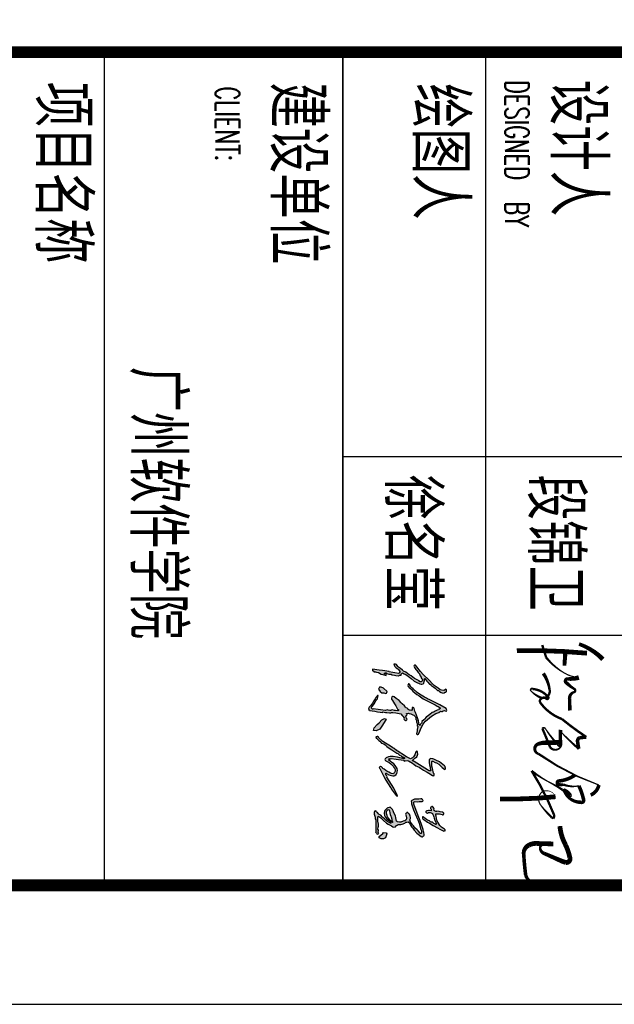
# Model space of a CAD drawing. Extents: x 1779708 to 7299578, y -1121471 to 88434.
# Tile 50 of 100: x 4199415 to 4206907, y -1084792 to -1072383. Entities that reach past the tile are written whole.
import ezdxf

# ---------------------------------------------------------------- set-up
doc = ezdxf.new("R2010")
doc.units = 0
doc.header["$LTSCALE"] = 1000
doc.header["$MEASUREMENT"] = 0
for name, color, linetype in [('PUB_TITLE', 4, 'CONTINUOUS'), ('修改', 6, 'CONTINUOUS'), ('电子签', 2, 'CONTINUOUS'), ('通-图框－文字', 4, 'CONTINUOUS')]:
    doc.layers.add(name, color=color, linetype=linetype)
doc.styles.add('dim_font', font='SIMPLEX.shx', dxfattribs={"width": 0.8})
doc.styles.add('仿宋', font='txt', dxfattribs={"width": 0.7})

# ---------------------------------------------------------------- blocks, each defined once
blk = doc.blocks.new('A$C5DA54128')
at = {"layer": '电子签'}
h = blk.add_hatch(color=256, dxfattribs=at)
h.dxf.hatch_style = 1
h.paths.add_polyline_path([(117, 344), (105, 346), (99, 349), (91, 357), (101, 377), (106, 386), (118, 404), (131, 422), (137, 432), (150, 450), (178, 482), (190, 501), (206, 540), (210, 554), (210, 562), (206, 576), (203, 579), (202, 581), (200, 584), (183, 587), (174, 588), (154, 588), (153, 594), (156, 596), (178, 615), (189, 624), (211, 643), (210, 650), (214, 655), (220, 657), (241, 686), (253, 700), (278, 725), (278, 735), (281, 741), (289, 748), (299, 766), (302, 776), (304, 797), (298, 801), (296, 806), (296, 813), (288, 819), (281, 821), (271, 819), (267, 817), (264, 811), (267, 807), (271, 801), (273, 798), (278, 793), (274, 767), (269, 754), (254, 733), (224, 692), (206, 672), (169, 637), (110, 576), (78, 548), (12, 495), (10, 490), (11, 485), (16, 482), (23, 479), (29, 480), (36, 484), (58, 500), (68, 508), (90, 524), (93, 527), (94, 530), (94, 534), (113, 539), (122, 544), (137, 555), (145, 556), (150, 559), (154, 566), (164, 567), (169, 567), (179, 565), (186, 553), (185, 542), (177, 532), (166, 513), (161, 504), (150, 485), (124, 449), (112, 430), (86, 393), (73, 370), (65, 359), (48, 338), (33, 318), (24, 309), (4, 294), (2, 284), (1, 279), (0, 269), (17, 273), (27, 279), (39, 292), (50, 310), (58, 318), (77, 329), (83, 331), (90, 330), (93, 325), (95, 323), (98, 318), (92, 278), (89, 258), (83, 217), (78, 218), (68, 148), (63, 114), (53, 44), (61, 42), (67, 42), (74, 47), (72, 51), (76, 56), (80, 56), (83, 76), (85, 85), (87, 105), (105, 136), (111, 153), (119, 187), (113, 188), (109, 187), (104, 184), (107, 178), (103, 171), (97, 170), (93, 179), (93, 186), (98, 195), (105, 214), (107, 224), (107, 244), (112, 243), (117, 273), (119, 288), (123, 317), (116, 326), (115, 333)])
h.paths.add_polyline_path([(477, 317), (483, 317), (487, 315), (491, 310), (487, 286), (486, 274), (482, 250), (485, 240), (486, 235), (489, 224), (483, 207), (482, 196), (487, 179), (480, 127), (476, 102), (469, 50), (472, 48), (473, 43), (470, 40), (463, 34), (453, 34), (447, 41), (429, 53), (419, 60), (401, 73), (385, 79), (377, 84), (364, 96), (352, 97), (346, 98), (335, 102), (331, 102), (329, 98), (331, 95), (343, 84), (350, 79), (366, 73), (395, 52), (410, 42), (439, 22), (449, 11), (454, 7), (466, 0), (471, 4), (476, 5), (482, 3), (480, 7), (484, 12), (488, 12), (496, 67), (500, 95), (508, 151), (505, 151), (503, 151), (507, 179), (509, 193), (513, 221), (511, 235), (510, 242), (509, 257), (513, 290), (516, 307), (521, 341), (539, 355), (548, 361), (566, 375), (575, 374), (582, 377), (588, 384), (590, 389), (591, 391), (592, 396), (587, 404), (578, 406), (570, 402), (558, 397), (551, 395), (539, 396), (538, 403), (530, 406), (525, 403), (523, 401), (519, 402), (517, 420), (518, 429), (523, 447), (532, 466), (538, 476), (550, 493), (557, 495), (560, 497), (564, 501), (574, 498), (581, 499), (590, 505), (607, 507), (616, 510), (632, 517), (641, 512), (649, 512), (657, 518), (687, 514), (702, 512), (732, 507), (739, 512), (741, 520), (737, 527), (703, 539), (686, 546), (654, 562), (631, 576), (620, 584), (599, 600), (564, 641), (547, 663), (518, 708), (512, 729), (508, 740), (495, 759), (498, 769), (497, 776), (491, 785), (489, 799), (490, 806), (494, 820), (484, 823), (477, 822), (468, 816), (429, 749), (410, 714), (375, 645), (364, 622), (358, 611), (347, 588), (317, 537), (299, 513), (259, 470), (246, 454), (239, 447), (223, 434), (218, 435), (215, 434), (210, 431), (208, 426), (209, 421), (213, 418), (226, 414), (237, 418), (245, 429), (259, 446), (268, 453), (286, 466), (318, 510), (333, 532), (365, 576), (391, 626), (403, 652), (429, 703), (441, 723), (447, 734), (459, 754), (465, 753), (468, 753), (474, 752), (472, 745), (474, 740), (479, 736), (484, 722), (487, 716), (495, 703), (501, 690), (504, 684), (510, 671), (530, 645), (539, 632), (559, 606), (578, 590), (587, 581), (603, 561), (613, 561), (620, 558), (627, 550), (631, 546), (635, 545), (641, 546), (641, 541), (640, 538), (639, 533), (597, 527), (576, 521), (537, 505), (509, 494), (494, 489), (465, 480), (458, 476), (455, 469), (457, 461), (469, 461), (476, 459), (486, 452), (485, 438), (483, 431), (476, 418), (472, 417), (470, 416), (466, 414), (458, 398), (452, 390), (438, 378), (418, 354), (407, 344), (382, 325), (368, 303), (360, 292), (344, 270), (339, 262), (340, 255), (345, 247), (359, 243), (370, 244), (382, 252), (418, 276), (437, 287), (475, 307), (476, 311)])
h.paths.add_polyline_path([(308, 180), (306, 192), (289, 197), (252, 160), (244, 133), (243, 117), (263, 107), (289, 123), (301, 141), (301, 163)], flags=17)
h.paths.add_polyline_path([(642, 149), (596, 175), (580, 187), (572, 169), (584, 142), (618, 114), (634, 93), (670, 61), (696, 55), (700, 81), (684, 120)], flags=17)
h = blk.add_hatch(color=256, dxfattribs=at)
h.dxf.hatch_style = 1
h.paths.add_polyline_path([(1025, 440), (1026, 442), (1027, 443), (1028, 444), (1044, 466), (1051, 477), (1067, 499), (1084, 532), (1093, 548), (1113, 579), (1135, 617), (1146, 635), (1170, 672), (1171, 677), (1171, 680), (1172, 686), (1162, 691), (1154, 691), (1144, 685), (1096, 672), (1072, 668), (1022, 665), (1020, 669), (1019, 671), (1019, 676), (1032, 701), (1038, 714), (1051, 739), (1075, 763), (1086, 776), (1108, 802), (1101, 809), (1093, 811), (1083, 808), (1076, 807), (1071, 804), (1067, 798), (1039, 765), (1027, 746), (1008, 708), (999, 687), (996, 676), (990, 655), (995, 649), (997, 646), (1001, 640), (1023, 637), (1035, 637), (1057, 642), (1083, 648), (1096, 650), (1122, 656), (1121, 640), (1118, 632), (1109, 620), (1075, 564), (1058, 536), (1023, 480), (1019, 476), (1018, 472), (1019, 466), (1010, 465), (1004, 469), (1000, 476), (989, 488), (984, 494), (974, 508), (957, 517), (945, 520), (925, 517), (919, 515), (916, 506), (920, 500), (943, 493), (954, 487), (975, 475), (983, 463), (987, 456), (995, 444), (982, 415), (974, 401), (957, 374), (940, 348), (931, 335), (913, 309), (910, 304), (909, 301), (906, 295), (888, 270), (879, 257), (861, 231), (830, 179), (812, 153), (772, 107), (765, 106), (761, 101), (760, 94), (763, 91), (764, 87), (761, 84), (769, 80), (777, 82), (782, 88), (801, 109), (811, 119), (830, 139), (839, 164), (847, 177), (866, 195), (889, 228), (900, 245), (923, 278), (934, 300), (940, 310), (956, 328), (963, 343), (967, 349), (978, 361), (979, 369), (980, 373), (981, 380), (987, 380), (991, 378), (995, 373), (984, 329), (979, 306), (971, 261), (970, 240), (971, 230), (974, 210), (980, 195), (984, 188), (995, 176), (1003, 174), (1010, 176), (1016, 183), (1035, 218), (1048, 235), (1075, 263), (1085, 268), (1089, 271), (1098, 278), (1113, 281), (1123, 280), (1138, 274), (1143, 270), (1146, 268), (1151, 265), (1148, 244), (1145, 233), (1134, 214), (1126, 193), (1119, 183), (1104, 166), (1096, 153), (1090, 148), (1078, 139), (1075, 131), (1076, 126), (1080, 119), (1086, 115), (1093, 116), (1098, 121), (1180, 161), (1220, 184), (1296, 234), (1301, 237), (1304, 238), (1309, 240), (1338, 261), (1352, 271), (1380, 292), (1384, 297), (1386, 301), (1385, 307), (1304, 266), (1264, 243), (1187, 194), (1180, 196), (1175, 194), (1171, 189), (1163, 184), (1158, 182), (1150, 182), (1147, 183), (1146, 187), (1148, 190), (1162, 215), (1168, 229), (1175, 256), (1172, 271), (1169, 279), (1160, 291), (1155, 292), (1152, 295), (1152, 300), (1130, 304), (1118, 305), (1096, 303), (1076, 290), (1066, 282), (1046, 268), (1030, 244), (1022, 232), (1005, 210), (1003, 215), (998, 218), (993, 217), (997, 224), (996, 231), (991, 238), (999, 291), (1002, 318), (1010, 371), (1016, 373), (1018, 381), (1015, 386), (1012, 408), (1015, 420)])
h = blk.add_hatch(color=256, dxfattribs=at)
h.dxf.hatch_style = 1
h.paths.add_polyline_path([(1649, 701), (1660, 709), (1667, 711), (1684, 711), (1685, 706), (1682, 704), (1676, 689), (1671, 683), (1660, 672), (1660, 659), (1657, 651), (1648, 643), (1639, 622), (1633, 612), (1618, 594), (1614, 587), (1607, 583), (1606, 577), (1605, 574), (1605, 568), (1617, 569), (1624, 572), (1632, 582), (1659, 621), (1672, 641), (1697, 681), (1721, 726), (1733, 749), (1756, 794), (1753, 797), (1753, 801), (1755, 804), (1747, 808), (1740, 806), (1734, 800), (1721, 778), (1713, 768), (1696, 750), (1660, 728), (1639, 720), (1597, 711), (1588, 709), (1583, 708), (1574, 707), (1573, 734), (1574, 748), (1581, 774), (1585, 778), (1585, 785), (1581, 789), (1573, 792), (1566, 791), (1560, 784), (1558, 783), (1554, 780), (1551, 755), (1549, 743), (1545, 718), (1550, 715), (1550, 707), (1546, 703), (1542, 698), (1540, 695), (1536, 689), (1522, 690), (1514, 687), (1502, 679), (1496, 675), (1496, 666), (1502, 662), (1504, 655), (1510, 652), (1516, 654), (1525, 659), (1531, 660), (1542, 658), (1537, 641), (1538, 630), (1543, 613), (1544, 607), (1548, 604), (1554, 603), (1562, 611), (1565, 620), (1560, 630), (1559, 648), (1561, 658), (1569, 674), (1572, 674), (1573, 674), (1575, 676), (1604, 686), (1619, 691)])
h.paths.add_polyline_path([(1573, 490), (1637, 520), (1670, 533), (1739, 552), (1752, 557), (1760, 558), (1775, 559), (1779, 555), (1779, 548), (1775, 544), (1753, 524), (1742, 513), (1722, 491), (1698, 473), (1687, 464), (1663, 446), (1653, 440), (1647, 438), (1636, 435), (1622, 443), (1611, 444), (1596, 438), (1588, 435), (1583, 434), (1575, 431), (1575, 424), (1571, 420), (1565, 417), (1560, 413), (1560, 404), (1565, 400), (1568, 392), (1576, 389), (1584, 392), (1601, 397), (1609, 399), (1626, 401), (1641, 392), (1648, 382), (1651, 365), (1659, 341), (1660, 328), (1657, 303), (1653, 303), (1649, 298), (1651, 294), (1614, 289), (1595, 284), (1561, 269), (1540, 261), (1529, 255), (1512, 241), (1506, 234), (1504, 228), (1506, 219), (1509, 204), (1513, 196), (1524, 186), (1538, 173), (1548, 168), (1566, 165), (1591, 170), (1604, 176), (1623, 192), (1640, 212), (1648, 222), (1666, 241), (1670, 236), (1670, 232), (1669, 226), (1654, 202), (1645, 191), (1626, 171), (1612, 153), (1604, 145), (1587, 131), (1579, 115), (1573, 107), (1559, 95), (1554, 89), (1551, 86), (1544, 82), (1544, 76), (1543, 73), (1542, 67), (1546, 69), (1552, 65), (1551, 61), (1575, 61), (1586, 63), (1608, 70), (1620, 70), (1626, 72), (1635, 79), (1653, 78), (1662, 78), (1681, 80), (1713, 79), (1729, 79), (1761, 78), (1763, 76), (1768, 77), (1769, 80), (1775, 84), (1777, 86), (1783, 90), (1786, 97), (1784, 104), (1778, 109), (1772, 107), (1769, 105), (1764, 101), (1753, 106), (1745, 106), (1734, 100), (1712, 103), (1701, 105), (1680, 108), (1650, 101), (1634, 99), (1600, 101), (1599, 107), (1601, 109), (1615, 131), (1624, 141), (1644, 158), (1670, 189), (1682, 207), (1699, 244), (1709, 258), (1712, 269), (1708, 286), (1696, 295), (1691, 301), (1684, 314), (1684, 342), (1681, 356), (1671, 382), (1662, 395), (1659, 403), (1656, 419), (1669, 431), (1677, 436), (1692, 442), (1714, 458), (1725, 466), (1746, 482), (1775, 508), (1788, 523), (1810, 554), (1814, 562), (1814, 570), (1808, 577), (1803, 583), (1797, 585), (1789, 585), (1768, 582), (1758, 580), (1737, 577), (1716, 570), (1705, 566), (1684, 559), (1637, 540), (1613, 530), (1566, 511), (1528, 498), (1509, 492), (1470, 479), (1461, 477), (1455, 477), (1445, 480), (1446, 515), (1445, 532), (1443, 566), (1440, 572), (1434, 574), (1428, 571), (1424, 568), (1421, 566), (1417, 563), (1417, 558), (1417, 555), (1417, 550), (1419, 530), (1419, 519), (1420, 499), (1419, 485), (1421, 477), (1428, 465), (1433, 455), (1441, 451), (1451, 452), (1459, 454), (1467, 454), (1509, 468), (1531, 475)])
h.paths.add_polyline_path([(1606, 241), (1628, 245), (1638, 248), (1655, 253), (1664, 255), (1664, 251), (1661, 249), (1636, 226), (1619, 213), (1605, 202), (1590, 197), (1568, 191), (1551, 192), (1535, 199), (1528, 209), (1530, 218), (1542, 222), (1561, 224), (1581, 229), (1598, 235)], flags=16)
h.paths.add_polyline_path([(1837, 160), (1826, 181), (1784, 193), (1773, 188), (1769, 160), (1781, 151), (1811, 114), (1825, 115), (1837, 135)])
for p, q in [((254, 733), (224, 692)), ((253, 700), (278, 725)), ((269, 754), (254, 733)), ((267, 817), (264, 811)), ((264, 811), (267, 807)), ((271, 819), (267, 817)), ((267, 807), (271, 801)), ((274, 767), (269, 754)), ((281, 821), (271, 819)), ((271, 801), (273, 798)), ((273, 798), (278, 793)), ((278, 793), (274, 767)), ((278, 735), (281, 741)), ((278, 725), (278, 735)), ((288, 819), (281, 821)), ((281, 741), (289, 748)), ((296, 813), (288, 819)), ((289, 748), (299, 766)), ((296, 806), (296, 813)), ((298, 801), (296, 806)), ((304, 797), (298, 801)), ((299, 766), (302, 776)), ((302, 776), (304, 797)), ((429, 749), (410, 714)), ((468, 816), (429, 749)), ((441, 723), (447, 734)), ((447, 734), (459, 754)), ((459, 754), (465, 753)), ((465, 753), (468, 753)), ((477, 822), (468, 816)), ((468, 753), (474, 752)), ((474, 752), (472, 745)), ((472, 745), (474, 740)), ((474, 740), (479, 736)), ((484, 823), (477, 822)), ((479, 736), (484, 722)), ((494, 820), (484, 823)), ((489, 799), (490, 806)), ((491, 785), (489, 799)), ((490, 806), (494, 820)), ((497, 776), (491, 785)), ((495, 759), (498, 769)), ((508, 740), (495, 759)), ((498, 769), (497, 776)), ((512, 729), (508, 740)), ((518, 708), (512, 729)), ((1027, 746), (1008, 708)), ((1039, 765), (1027, 746)), ((1038, 714), (1051, 739)), ((1067, 798), (1039, 765)), ((1051, 739), (1075, 763)), ((1071, 804), (1067, 798)), ((1076, 807), (1071, 804)), ((1075, 763), (1086, 776)), ((1083, 808), (1076, 807)), ((1093, 811), (1083, 808)), ((1086, 776), (1108, 802)), ((1101, 809), (1093, 811)), ((1108, 802), (1101, 809)), ((1549, 743), (1545, 718)), ((1551, 755), (1549, 743)), ((1554, 780), (1551, 755)), ((1557, 782), (1554, 780)), ((1558, 783), (1557, 782)), ((1560, 784), (1558, 783)), ((1566, 791), (1560, 784)), ((1573, 792), (1566, 791)), ((1581, 789), (1573, 792)), ((1573, 734), (1574, 748)), ((1574, 707), (1573, 734)), ((1574, 748), (1581, 774)), ((1585, 785), (1581, 789)), ((1581, 774), (1585, 778)), ((1585, 778), (1585, 785)), ((1660, 728), (1639, 720)), ((1696, 750), (1660, 728)), ((1713, 768), (1696, 750)), ((1697, 681), (1721, 726)), ((1721, 778), (1713, 768)), ((1734, 800), (1721, 778)), ((1721, 726), (1733, 749)), ((1733, 749), (1756, 794)), ((1740, 806), (1734, 800)), ((1747, 808), (1740, 806)), ((1755, 804), (1747, 808)), ((1753, 801), (1755, 804)), ((1753, 797), (1753, 801)), ((1756, 794), (1753, 797)), ((169, 637), (110, 576)), ((206, 672), (169, 637)), ((178, 615), (189, 624)), ((189, 624), (211, 643)), ((224, 692), (206, 672)), ((210, 650), (214, 655)), ((211, 643), (210, 650)), ((214, 655), (220, 657)), ((220, 657), (241, 686)), ((241, 686), (253, 700)), ((364, 622), (358, 611)), ((375, 645), (364, 622)), ((365, 576), (391, 626)), ((410, 714), (375, 645)), ((391, 626), (403, 652)), ((403, 652), (429, 703)), ((429, 703), (441, 723)), ((484, 722), (487, 716)), ((487, 716), (495, 703)), ((495, 703), (501, 690)), ((501, 690), (504, 684)), ((504, 684), (510, 671)), ((510, 671), (530, 645)), ((547, 663), (518, 708)), ((530, 645), (539, 632)), ((539, 632), (559, 606)), ((564, 641), (547, 663)), ((599, 600), (564, 641)), ((996, 676), (990, 655)), ((990, 655), (995, 649)), ((995, 649), (997, 646)), ((999, 687), (996, 676)), ((997, 646), (1001, 640)), ((1008, 708), (999, 687)), ((1001, 640), (1023, 637)), ((1019, 676), (1032, 701)), ((1019, 671), (1019, 676)), ((1020, 669), (1019, 671)), ((1022, 665), (1020, 669)), ((1072, 668), (1022, 665)), ((1023, 637), (1035, 637)), ((1032, 701), (1038, 714)), ((1035, 637), (1057, 642)), ((1057, 642), (1083, 648)), ((1096, 672), (1072, 668)), ((1083, 648), (1096, 650)), ((1144, 685), (1096, 672)), ((1096, 650), (1122, 656)), ((1118, 632), (1109, 620)), ((1121, 640), (1118, 632)), ((1122, 656), (1121, 640)), ((1135, 617), (1146, 635)), ((1154, 691), (1144, 685)), ((1146, 635), (1170, 672)), ((1162, 691), (1154, 691)), ((1172, 686), (1162, 691)), ((1170, 672), (1171, 677)), ((1171, 680), (1172, 686)), ((1171, 677), (1171, 680)), ((1502, 679), (1496, 675)), ((1496, 675), (1496, 666)), ((1496, 666), (1502, 662)), ((1514, 687), (1502, 679)), ((1502, 662), (1504, 655)), ((1504, 655), (1510, 652)), ((1510, 652), (1516, 654)), ((1522, 690), (1514, 687)), ((1516, 654), (1525, 659)), ((1536, 689), (1522, 690)), ((1525, 659), (1531, 660)), ((1531, 660), (1542, 658)), ((1540, 695), (1536, 689)), ((1542, 658), (1537, 641)), ((1537, 641), (1538, 630)), ((1538, 630), (1543, 613)), ((1542, 698), (1540, 695)), ((1546, 703), (1542, 698)), ((1545, 718), (1550, 715)), ((1550, 707), (1546, 703)), ((1550, 715), (1550, 707)), ((1559, 648), (1561, 658)), ((1560, 630), (1559, 648)), ((1565, 620), (1560, 630)), ((1561, 658), (1569, 674)), ((1569, 674), (1572, 674)), ((1572, 674), (1573, 674)), ((1573, 674), (1575, 676)), ((1583, 708), (1574, 707)), ((1575, 676), (1604, 686)), ((1588, 709), (1583, 708)), ((1597, 711), (1588, 709)), ((1639, 720), (1597, 711)), ((1604, 686), (1619, 691)), ((1619, 691), (1649, 701)), ((1632, 582), (1659, 621)), ((1639, 622), (1633, 612)), ((1648, 643), (1639, 622)), ((1657, 651), (1648, 643)), ((1649, 701), (1660, 709)), ((1660, 659), (1657, 651)), ((1659, 621), (1672, 641)), ((1660, 709), (1667, 711)), ((1671, 683), (1660, 672)), ((1660, 672), (1660, 659)), ((1667, 711), (1681, 711)), ((1676, 689), (1671, 683)), ((1672, 641), (1697, 681)), ((1682, 704), (1676, 689)), ((1681, 711), (1684, 710)), ((1685, 706), (1682, 704)), ((1684, 710), (1685, 706)), ((78, 548), (12, 495)), ((68, 508), (90, 524)), ((110, 576), (78, 548)), ((90, 524), (93, 527)), ((93, 527), (94, 530)), ((94, 534), (113, 539)), ((94, 530), (94, 534)), ((113, 539), (122, 544)), ((122, 544), (137, 555)), ((137, 555), (145, 556)), ((145, 556), (150, 559)), ((150, 559), (154, 566)), ((153, 594), (156, 596)), ((154, 589), (153, 594)), ((157, 588), (154, 589)), ((154, 566), (164, 567)), ((156, 596), (178, 615)), ((174, 588), (157, 588)), ((164, 567), (169, 567)), ((177, 532), (166, 513)), ((169, 567), (179, 565)), ((183, 587), (174, 588)), ((185, 542), (177, 532)), ((179, 565), (186, 553)), ((200, 584), (183, 587)), ((186, 553), (185, 542)), ((190, 501), (206, 540)), ((202, 581), (200, 584)), ((203, 579), (202, 581)), ((206, 576), (203, 579)), ((210, 562), (206, 576)), ((206, 540), (210, 554)), ((210, 554), (210, 562)), ((317, 537), (299, 513)), ((347, 588), (317, 537)), ((318, 510), (333, 532)), ((333, 532), (365, 576)), ((358, 611), (347, 588)), ((576, 521), (537, 505)), ((559, 606), (578, 590)), ((597, 527), (576, 521)), ((578, 590), (587, 581)), ((587, 581), (603, 561)), ((639, 533), (597, 527)), ((620, 584), (599, 600)), ((603, 561), (613, 561)), ((613, 561), (620, 558)), ((631, 576), (620, 584)), ((620, 558), (627, 550)), ((627, 550), (631, 546)), ((654, 562), (631, 576)), ((631, 546), (635, 545)), ((635, 545), (641, 546)), ((640, 538), (639, 533)), ((641, 541), (640, 538)), ((641, 546), (641, 541)), ((649, 512), (657, 518)), ((686, 546), (654, 562)), ((657, 518), (687, 514)), ((703, 539), (686, 546)), ((737, 527), (703, 539)), ((741, 520), (737, 527)), ((739, 512), (741, 520)), ((925, 517), (919, 515)), ((945, 520), (925, 517)), ((957, 517), (945, 520)), ((974, 508), (957, 517)), ((1058, 536), (1023, 480)), ((1075, 564), (1058, 536)), ((1067, 499), (1084, 532)), ((1109, 620), (1075, 564)), ((1084, 532), (1093, 548)), ((1093, 548), (1113, 579)), ((1113, 579), (1135, 617)), ((1421, 566), (1417, 563)), ((1417, 563), (1417, 558)), ((1417, 558), (1417, 555)), ((1417, 555), (1417, 550)), ((1417, 550), (1419, 530)), ((1419, 530), (1419, 519)), ((1419, 519), (1420, 499)), ((1424, 568), (1421, 566)), ((1428, 571), (1424, 568)), ((1434, 574), (1428, 571)), ((1440, 572), (1434, 574)), ((1443, 566), (1440, 572)), ((1445, 532), (1443, 566)), ((1446, 515), (1445, 532)), ((1543, 613), (1544, 607)), ((1544, 607), (1548, 604)), ((1548, 604), (1554, 603)), ((1554, 603), (1562, 611)), ((1562, 611), (1565, 620)), ((1613, 530), (1566, 511)), ((1573, 490), (1637, 520)), ((1606, 577), (1605, 574)), ((1605, 574), (1605, 568)), ((1605, 568), (1617, 569)), ((1607, 583), (1606, 577)), ((1612, 586), (1607, 583)), ((1615, 589), (1612, 586)), ((1637, 540), (1613, 530)), ((1618, 594), (1615, 589)), ((1617, 569), (1624, 572)), ((1633, 612), (1618, 594)), ((1624, 572), (1632, 582)), ((1684, 559), (1637, 540)), ((1637, 520), (1670, 533)), ((1670, 533), (1739, 552)), ((1705, 566), (1684, 559)), ((1716, 570), (1705, 566)), ((1737, 577), (1716, 570)), ((1758, 580), (1737, 577)), ((1739, 552), (1752, 557)), ((1753, 524), (1742, 513)), ((1752, 557), (1760, 558)), ((1775, 544), (1753, 524)), ((1768, 582), (1758, 580)), ((1760, 558), (1775, 559)), ((1789, 585), (1768, 582)), ((1775, 559), (1779, 555)), ((1779, 548), (1775, 544)), ((1775, 508), (1788, 523)), ((1779, 555), (1779, 548)), ((1788, 523), (1810, 554)), ((1797, 585), (1789, 585)), ((1803, 583), (1797, 585)), ((1808, 577), (1803, 583)), ((1814, 570), (1808, 577)), ((1810, 554), (1814, 562)), ((1814, 562), (1814, 570)), ((12, 495), (10, 490)), ((10, 490), (11, 485)), ((11, 485), (16, 482)), ((16, 482), (23, 479)), ((23, 479), (29, 480)), ((29, 480), (36, 484)), ((36, 484), (58, 500)), ((58, 500), (68, 508)), ((112, 430), (86, 393)), ((124, 449), (112, 430)), ((118, 404), (131, 422)), ((150, 485), (124, 449)), ((131, 422), (137, 432)), ((137, 432), (150, 450)), ((161, 504), (150, 485)), ((150, 450), (178, 482)), ((166, 513), (161, 504)), ((178, 482), (190, 501)), ((210, 431), (208, 426)), ((208, 426), (209, 421)), ((209, 421), (213, 418)), ((215, 434), (210, 431)), ((213, 418), (226, 414)), ((218, 435), (215, 434)), ((223, 434), (218, 435)), ((239, 447), (223, 434)), ((226, 414), (237, 418)), ((237, 418), (245, 429)), ((246, 454), (239, 447)), ((245, 429), (259, 446)), ((259, 470), (246, 454)), ((299, 513), (259, 470)), ((259, 446), (268, 453)), ((268, 453), (286, 466)), ((286, 466), (318, 510)), ((458, 476), (455, 469)), ((455, 469), (457, 461)), ((457, 461), (469, 461)), ((465, 480), (458, 476)), ((466, 414), (458, 398)), ((494, 489), (465, 480)), ((470, 416), (466, 414)), ((469, 461), (476, 459)), ((472, 417), (470, 416)), ((476, 418), (472, 417)), ((476, 459), (486, 452)), ((483, 431), (476, 418)), ((485, 438), (483, 431)), ((486, 452), (485, 438)), ((509, 494), (494, 489)), ((537, 505), (509, 494)), ((517, 420), (518, 429)), ((519, 402), (517, 420)), ((518, 429), (523, 447)), ((523, 447), (532, 466)), ((532, 466), (538, 476)), ((538, 476), (550, 493)), ((550, 493), (557, 495)), ((557, 495), (560, 497)), ((560, 497), (564, 501)), ((564, 501), (574, 498)), ((574, 498), (581, 499)), ((581, 499), (590, 505)), ((590, 505), (607, 507)), ((607, 507), (616, 510)), ((616, 510), (632, 517)), ((632, 517), (641, 512)), ((641, 512), (649, 512)), ((687, 514), (702, 512)), ((702, 512), (732, 507)), ((732, 507), (739, 512)), ((919, 515), (916, 506)), ((916, 506), (920, 500)), ((920, 500), (943, 493)), ((943, 493), (954, 487)), ((954, 487), (975, 475)), ((984, 494), (974, 508)), ((982, 415), (974, 401)), ((975, 475), (983, 463)), ((995, 444), (982, 415)), ((983, 463), (987, 456)), ((989, 488), (984, 494)), ((987, 456), (995, 444)), ((1000, 476), (989, 488)), ((1004, 469), (1000, 476)), ((1010, 465), (1004, 469)), ((1019, 466), (1010, 465)), ((1012, 408), (1015, 420)), ((1015, 420), (1025, 440)), ((1019, 476), (1018, 472)), ((1018, 472), (1019, 466)), ((1023, 480), (1019, 476)), ((1025, 440), (1026, 442)), ((1026, 442), (1027, 443)), ((1027, 443), (1028, 444)), ((1028, 444), (1044, 466)), ((1044, 466), (1051, 477)), ((1051, 477), (1067, 499)), ((1420, 499), (1419, 485)), ((1419, 485), (1421, 477)), ((1421, 477), (1428, 465)), ((1428, 465), (1433, 455)), ((1433, 455), (1441, 451)), ((1441, 451), (1451, 452)), ((1445, 480), (1446, 515)), ((1455, 477), (1445, 480)), ((1451, 452), (1457, 454)), ((1461, 477), (1455, 477)), ((1457, 454), (1461, 454)), ((1470, 479), (1461, 477)), ((1461, 454), (1467, 454)), ((1467, 454), (1509, 468)), ((1509, 492), (1470, 479)), ((1528, 498), (1509, 492)), ((1509, 468), (1531, 475)), ((1566, 511), (1528, 498)), ((1531, 475), (1573, 490)), ((1565, 417), (1560, 413)), ((1571, 420), (1565, 417)), ((1575, 424), (1571, 420)), ((1583, 434), (1575, 431)), ((1575, 431), (1575, 424)), ((1588, 435), (1583, 434)), ((1596, 438), (1588, 435)), ((1611, 444), (1596, 438)), ((1622, 443), (1611, 444)), ((1636, 435), (1622, 443)), ((1647, 438), (1636, 435)), ((1653, 440), (1647, 438)), ((1663, 446), (1653, 440)), ((1656, 419), (1669, 431)), ((1659, 403), (1656, 419)), ((1687, 464), (1663, 446)), ((1669, 431), (1677, 436)), ((1677, 436), (1692, 442)), ((1698, 473), (1687, 464)), ((1692, 442), (1714, 458)), ((1722, 491), (1698, 473)), ((1714, 458), (1725, 466)), ((1742, 513), (1722, 491)), ((1725, 466), (1746, 482)), ((1746, 482), (1775, 508)), ((33, 318), (24, 309)), ((48, 338), (33, 318)), ((65, 359), (48, 338)), ((50, 310), (58, 318)), ((58, 318), (77, 329)), ((73, 370), (65, 359)), ((86, 393), (73, 370)), ((77, 329), (82, 330)), ((82, 330), (84, 330)), ((84, 330), (90, 330)), ((90, 330), (93, 325)), ((91, 357), (101, 377)), ((99, 349), (91, 357)), ((98, 318), (92, 278)), ((93, 325), (95, 323)), ((95, 323), (98, 318)), ((105, 346), (99, 349)), ((101, 377), (106, 386)), ((117, 344), (105, 346)), ((106, 386), (118, 404)), ((115, 333), (117, 344)), ((116, 326), (115, 333)), ((123, 317), (116, 326)), ((119, 288), (123, 317)), ((382, 325), (368, 303)), ((407, 344), (382, 325)), ((418, 354), (407, 344)), ((438, 378), (418, 354)), ((452, 390), (438, 378)), ((458, 398), (452, 390)), ((475, 307), (476, 311)), ((476, 313), (477, 317)), ((476, 311), (476, 313)), ((477, 317), (483, 317)), ((483, 317), (487, 315)), ((487, 315), (491, 310)), ((516, 307), (521, 341)), ((521, 401), (519, 402)), ((523, 402), (521, 401)), ((521, 341), (539, 355)), ((525, 403), (523, 402)), ((530, 406), (525, 403)), ((538, 403), (530, 406)), ((539, 396), (538, 403)), ((551, 395), (539, 396)), ((539, 355), (548, 361)), ((548, 361), (566, 375)), ((558, 397), (551, 395)), ((570, 402), (558, 397)), ((566, 375), (575, 374)), ((578, 406), (570, 402)), ((575, 374), (582, 377)), ((587, 404), (578, 406)), ((582, 377), (588, 384)), ((592, 396), (587, 404)), ((588, 384), (590, 389)), ((590, 389), (591, 391)), ((591, 391), (592, 396)), ((931, 335), (913, 309)), ((940, 348), (931, 335)), ((957, 374), (940, 348)), ((940, 310), (956, 328)), ((956, 328), (963, 343)), ((974, 401), (957, 374)), ((963, 343), (967, 349)), ((967, 349), (978, 361)), ((978, 361), (979, 369)), ((979, 369), (980, 373)), ((984, 329), (979, 306)), ((980, 373), (981, 380)), ((981, 380), (987, 380)), ((995, 373), (984, 329)), ((987, 380), (991, 378)), ((991, 378), (995, 373)), ((999, 291), (1002, 318)), ((1002, 318), (1010, 371)), ((1010, 371), (1016, 373)), ((1015, 386), (1012, 408)), ((1018, 381), (1015, 386)), ((1016, 373), (1018, 381)), ((1560, 413), (1560, 404)), ((1560, 404), (1565, 400)), ((1565, 400), (1568, 392)), ((1568, 392), (1576, 389)), ((1576, 389), (1584, 392)), ((1584, 392), (1601, 397)), ((1601, 397), (1609, 399)), ((1609, 399), (1626, 401)), ((1626, 401), (1641, 392)), ((1641, 392), (1648, 382)), ((1648, 382), (1651, 365)), ((1651, 365), (1659, 341)), ((1660, 328), (1657, 303)), ((1662, 395), (1659, 403)), ((1659, 341), (1660, 328)), ((1671, 382), (1662, 395)), ((1681, 356), (1671, 382)), ((1684, 342), (1681, 356)), ((1684, 314), (1684, 342)), ((1691, 301), (1684, 314)), ((1, 279), (0, 269)), ((0, 269), (17, 273)), ((2, 284), (1, 279)), ((4, 294), (2, 284)), ((24, 309), (4, 294)), ((17, 273), (27, 279)), ((27, 279), (39, 292)), ((39, 292), (50, 310)), ((78, 218), (68, 148)), ((80, 217), (78, 218)), ((81, 217), (80, 217)), ((83, 217), (81, 217)), ((89, 258), (83, 217)), ((92, 278), (89, 258)), ((98, 195), (105, 214)), ((105, 214), (107, 224)), ((107, 224), (107, 244)), ((107, 244), (109, 244)), ((109, 244), (110, 243)), ((110, 243), (112, 243)), ((112, 243), (117, 273)), ((117, 273), (119, 288)), ((344, 270), (339, 262)), ((339, 262), (340, 255)), ((340, 255), (345, 247)), ((360, 292), (344, 270)), ((345, 247), (359, 243)), ((359, 243), (370, 244)), ((368, 303), (360, 292)), ((370, 244), (382, 252)), ((382, 252), (418, 276)), ((418, 276), (437, 287)), ((437, 287), (475, 307)), ((486, 274), (482, 250)), ((482, 250), (485, 240)), ((483, 207), (482, 196)), ((489, 224), (483, 207)), ((485, 240), (486, 235)), ((487, 286), (486, 274)), ((486, 235), (489, 224)), ((491, 310), (487, 286)), ((509, 257), (513, 290)), ((510, 242), (509, 257)), ((509, 193), (513, 221)), ((511, 235), (510, 242)), ((513, 221), (511, 235)), ((513, 290), (516, 307)), ((861, 231), (830, 179)), ((879, 257), (861, 231)), ((866, 195), (889, 228)), ((888, 270), (879, 257)), ((906, 295), (888, 270)), ((889, 228), (900, 245)), ((900, 245), (923, 278)), ((909, 301), (906, 295)), ((910, 304), (909, 301)), ((913, 309), (910, 304)), ((923, 278), (934, 300)), ((934, 300), (940, 310)), ((971, 261), (970, 240)), ((970, 240), (971, 230)), ((979, 306), (971, 261)), ((971, 230), (974, 210)), ((974, 210), (980, 195)), ((991, 238), (999, 291)), ((996, 231), (991, 238)), ((993, 217), (997, 224)), ((998, 218), (993, 217)), ((997, 224), (996, 231)), ((1003, 215), (998, 218)), ((1005, 210), (1003, 215)), ((1022, 232), (1005, 210)), ((1016, 183), (1035, 218)), ((1030, 244), (1022, 232)), ((1046, 268), (1030, 244)), ((1035, 218), (1048, 235)), ((1066, 282), (1046, 268)), ((1048, 235), (1075, 263)), ((1076, 290), (1066, 282)), ((1075, 263), (1085, 268)), ((1096, 303), (1076, 290)), ((1085, 268), (1089, 271)), ((1089, 271), (1098, 278)), ((1118, 305), (1096, 303)), ((1098, 278), (1113, 281)), ((1113, 281), (1123, 280)), ((1130, 304), (1118, 305)), ((1123, 280), (1138, 274)), ((1134, 214), (1126, 193)), ((1152, 300), (1130, 304)), ((1145, 233), (1134, 214)), ((1138, 274), (1143, 270)), ((1143, 270), (1146, 268)), ((1148, 244), (1145, 233)), ((1146, 268), (1151, 265)), ((1151, 265), (1148, 244)), ((1148, 190), (1162, 215)), ((1152, 295), (1152, 300)), ((1155, 292), (1152, 295)), ((1160, 291), (1155, 292)), ((1169, 279), (1160, 291)), ((1162, 215), (1168, 229)), ((1168, 229), (1175, 256)), ((1172, 271), (1169, 279)), ((1175, 256), (1172, 271)), ((1264, 243), (1187, 194)), ((1220, 184), (1296, 234)), ((1304, 266), (1264, 243)), ((1296, 234), (1301, 237)), ((1301, 237), (1304, 238)), ((1385, 307), (1304, 266)), ((1304, 238), (1309, 240)), ((1309, 240), (1338, 261)), ((1338, 261), (1352, 271)), ((1352, 271), (1380, 292)), ((1380, 292), (1384, 297)), ((1384, 297), (1386, 301)), ((1386, 301), (1385, 307)), ((1506, 234), (1504, 228)), ((1504, 228), (1506, 219)), ((1512, 241), (1506, 234)), ((1506, 219), (1509, 204)), ((1529, 255), (1512, 241)), ((1540, 261), (1529, 255)), ((1561, 269), (1540, 261)), ((1595, 284), (1561, 269)), ((1614, 289), (1595, 284)), ((1651, 294), (1614, 289)), ((1623, 192), (1640, 212)), ((1640, 212), (1648, 222)), ((1648, 222), (1666, 241)), ((1653, 303), (1649, 298)), ((1649, 298), (1651, 294)), ((1657, 303), (1653, 303)), ((1669, 226), (1654, 202)), ((1666, 241), (1670, 236)), ((1670, 232), (1669, 226)), ((1670, 236), (1670, 232)), ((1670, 189), (1682, 207)), ((1682, 207), (1699, 244)), ((1696, 295), (1691, 301)), ((1708, 286), (1696, 295)), ((1699, 244), (1709, 258)), ((1712, 269), (1708, 286)), ((1709, 258), (1712, 269)), ((63, 114), (53, 44)), ((68, 148), (63, 114)), ((85, 85), (87, 105)), ((87, 105), (105, 136)), ((93, 186), (98, 195)), ((93, 179), (93, 186)), ((97, 170), (93, 179)), ((103, 171), (97, 170)), ((107, 178), (103, 171)), ((109, 187), (104, 184)), ((104, 184), (107, 178)), ((105, 136), (111, 153)), ((113, 188), (109, 187)), ((111, 153), (119, 187)), ((119, 187), (113, 188)), ((480, 127), (476, 102)), ((487, 179), (480, 127)), ((482, 196), (487, 179)), ((500, 95), (508, 151)), ((503, 151), (507, 179)), ((505, 151), (503, 151)), ((506, 151), (505, 151)), ((508, 151), (506, 151)), ((507, 179), (509, 193)), ((765, 106), (761, 101)), ((772, 107), (765, 106)), ((812, 153), (772, 107)), ((782, 88), (801, 109)), ((801, 109), (811, 119)), ((811, 119), (830, 139)), ((830, 179), (812, 153)), ((830, 139), (839, 164)), ((839, 164), (847, 177)), ((847, 177), (866, 195)), ((980, 195), (984, 188)), ((984, 188), (995, 176)), ((995, 176), (1003, 174)), ((1003, 174), (1010, 176)), ((1010, 176), (1016, 183)), ((1078, 139), (1075, 131)), ((1075, 131), (1076, 126)), ((1076, 126), (1080, 119)), ((1090, 148), (1078, 139)), ((1080, 119), (1086, 115)), ((1086, 115), (1093, 116)), ((1096, 153), (1090, 148)), ((1093, 116), (1098, 121)), ((1104, 166), (1096, 153)), ((1098, 121), (1180, 161)), ((1119, 183), (1104, 166)), ((1126, 193), (1119, 183)), ((1146, 187), (1148, 190)), ((1147, 183), (1146, 187)), ((1150, 182), (1147, 183)), ((1158, 182), (1150, 182)), ((1163, 184), (1158, 182)), ((1171, 189), (1163, 184)), ((1175, 194), (1171, 189)), ((1180, 196), (1175, 194)), ((1187, 194), (1180, 196)), ((1180, 161), (1220, 184)), ((1509, 204), (1513, 196)), ((1513, 196), (1524, 186)), ((1524, 186), (1538, 173)), ((1538, 173), (1548, 168)), ((1548, 168), (1566, 165)), ((1573, 107), (1559, 95)), ((1566, 165), (1591, 170)), ((1579, 115), (1573, 107)), ((1587, 131), (1579, 115)), ((1604, 145), (1587, 131)), ((1591, 170), (1604, 176)), ((1599, 107), (1601, 109)), ((1600, 102), (1599, 107)), ((1601, 109), (1615, 131)), ((1604, 176), (1623, 192)), ((1612, 153), (1604, 145)), ((1626, 171), (1612, 153)), ((1615, 131), (1624, 141)), ((1624, 141), (1644, 158)), ((1645, 191), (1626, 171)), ((1644, 158), (1670, 189)), ((1654, 202), (1645, 191)), ((1680, 108), (1650, 101)), ((1701, 105), (1680, 108)), ((1712, 103), (1701, 105)), ((1745, 106), (1734, 100)), ((1753, 106), (1745, 106)), ((1764, 101), (1753, 106)), ((1769, 105), (1764, 101)), ((1772, 107), (1769, 105)), ((1778, 109), (1772, 107)), ((1784, 104), (1778, 109)), ((1786, 97), (1784, 104)), ((53, 44), (61, 42)), ((61, 42), (67, 42)), ((67, 42), (74, 47)), ((72, 51), (76, 56)), ((74, 47), (72, 51)), ((76, 56), (80, 56)), ((80, 56), (83, 76)), ((83, 76), (85, 85)), ((331, 102), (329, 98)), ((329, 98), (331, 95)), ((335, 102), (331, 102)), ((331, 95), (343, 84)), ((346, 98), (335, 102)), ((343, 84), (350, 79)), ((352, 97), (346, 98)), ((350, 79), (366, 73)), ((364, 96), (352, 97)), ((377, 84), (364, 96)), ((366, 73), (395, 52)), ((385, 79), (377, 84)), ((401, 73), (385, 79)), ((395, 52), (410, 42)), ((419, 60), (401, 73)), ((410, 42), (439, 22)), ((429, 53), (419, 60)), ((447, 41), (429, 53)), ((439, 22), (449, 11)), ((453, 34), (447, 41)), ((449, 11), (454, 7)), ((463, 34), (453, 34)), ((454, 7), (466, 0)), ((470, 40), (463, 34)), ((466, 0), (471, 4)), ((476, 102), (469, 50)), ((469, 50), (472, 48)), ((473, 43), (470, 40)), ((471, 4), (476, 5)), ((472, 48), (473, 43)), ((476, 5), (482, 3)), ((480, 7), (484, 12)), ((482, 3), (480, 7)), ((484, 12), (488, 12)), ((488, 12), (496, 67)), ((496, 67), (500, 95)), ((761, 101), (760, 94)), ((760, 94), (763, 91)), ((764, 87), (761, 84)), ((761, 84), (769, 80)), ((763, 91), (764, 87)), ((769, 80), (777, 82)), ((777, 82), (782, 88)), ((1543, 73), (1542, 67)), ((1542, 67), (1546, 69)), ((1544, 76), (1543, 73)), ((1551, 86), (1544, 82)), ((1544, 82), (1544, 76)), ((1546, 69), (1552, 65)), ((1554, 89), (1551, 86)), ((1552, 65), (1551, 61)), ((1551, 61), (1575, 61)), ((1559, 95), (1554, 89)), ((1575, 61), (1586, 63)), ((1586, 63), (1608, 70)), ((1603, 101), (1600, 102)), ((1634, 99), (1603, 101)), ((1608, 70), (1620, 70)), ((1620, 70), (1626, 72)), ((1626, 72), (1635, 79)), ((1650, 101), (1634, 99)), ((1635, 79), (1653, 78)), ((1653, 78), (1662, 78)), ((1662, 78), (1681, 80)), ((1681, 80), (1713, 79)), ((1734, 100), (1712, 103)), ((1713, 79), (1729, 79)), ((1729, 79), (1761, 78)), ((1761, 78), (1763, 76)), ((1763, 76), (1768, 77)), ((1768, 77), (1769, 80)), ((1769, 80), (1775, 84)), ((1775, 84), (1777, 86)), ((1777, 86), (1783, 90)), ((1783, 90), (1786, 97))]:
    blk.add_line(p, q, dxfattribs=at)
for points in [[(1661, 249), (1636, 226), (1619, 213), (1605, 202), (1590, 197), (1568, 191), (1551, 192), (1535, 199), (1528, 209), (1530, 218), (1542, 222), (1561, 224), (1581, 229), (1598, 235), (1606, 241), (1628, 245), (1638, 248), (1655, 253), (1664, 255), (1664, 251)], [(289, 197), (252, 160), (244, 133), (243, 117), (263, 107), (289, 123), (301, 141), (301, 163), (308, 180), (306, 192)], [(596, 175), (642, 149), (684, 120), (700, 81), (696, 55), (670, 61), (634, 93), (618, 114), (584, 142), (572, 169), (580, 187)], [(1784, 193), (1826, 181), (1837, 160), (1837, 135), (1825, 115), (1811, 114), (1781, 151), (1769, 160), (1773, 188)]]:
    blk.add_lwpolyline(points, close=True, dxfattribs=at)
blk = doc.blocks.new('A$C36B43F05')
at = {"layer": 'PUB_TITLE'}
for p, q in [((26400, 1500), (26400, 12000)), ((26400, 1500), (26400, 12000)), ((26400, 1500), (26400, 12000)), ((29400, 1500), (29400, 12000)), ((31200, 12000), (31200, 1500))]:
    blk.add_line(p, q, dxfattribs=at)
blk.add_lwpolyline([(0, 0), (126150, 0), (126150, 178350), (0, 178350)], close=True, dxfattribs=at)
at = {"layer": 'PUB_TITLE', "const_width": 150}
blk.add_lwpolyline([(1500, 1500), (124650, 1500), (124650, 174600), (1500, 174600)], close=True, dxfattribs=at)
blk.add_lwpolyline([(124650, 12000), (1500, 12000)], dxfattribs=at)
at = {"layer": 'PUB_TITLE'}
for points in [[(29400, 12000), (29400, 1500)], [(42000, 6900), (29400, 6900)], [(42000, 4650), (29400, 4650)]]:
    blk.add_lwpolyline(points, dxfattribs=at)
at = {"layer": '电子签', "const_width": 60}
blk.add_lwpolyline([(32478, 4425, 0.027345), (31594, 4458, 1.970856)], format="xyb", dxfattribs=at)
at = {"layer": '电子签'}
for points in [[(31914, 4528, 30, 30, 0), (31964, 4370, 30, 15, 0.095128), (32198, 4172, 15, 15, 0.114048), (32375, 4119, 60, 45, -0.076678), (32239, 4100, 45, 45, 0.784183), (32218, 4052, 45, 30, 0.053539), (32317, 3975, 30, 30, -0.714299), (32312, 3934, 30, 45, 0.356783), (32259, 3848, 45, 45, 0.007927), (32262, 3703, 45, 45, 0.386331)], [(32205, 4467, 60, 45, 0), (32195, 4267, 45, 45, 0)], [(32678, 4349, 60, 45, 0.113665), (32378, 4541, 45, 45, 12.10746)], [(31928, 4170, 45, 30, -0.118474), (32008, 3956, 30, 30, -0.582329), (31889, 3868, 30, 15, -0.090401), (31772, 3948, 15, 30, -0.951917), (31796, 3974, 30, 30, -0.196864), (31988, 3874, 30, 30, -0.939279), (31965, 3852, 30, 30, 0.685736), (31883, 3811, 30, 30, 0.154244), (32163, 3595, 30, 30, 0.028127), (32470, 3369, 45, 45, 0), (32389, 3360, 45, 45, 0.362787), (32359, 3314, 45, 45, 0.019197), (32374, 3219, 30, 15, -0.020472), (32156, 3426, 15, 15, -0.233729), (32145, 3459, 45, 45, 0.045779), (32146, 3281, 45, 30, -0.879667), (32116, 3268, 30, 15, -0.048621), (31953, 3475, 15, 30, 0.623556), (31917, 3473, 30, 30, -0.008278), (32012, 3243, 30, 15, 0.816036), (32158, 3303, 60, 60, 0), (31994, 3296, 60, 45, 0.122736), (31855, 3278, 45, 30, 0.663287), (31866, 3157, 30, 15, 0.069085), (32627, 2764, 45, 45, -0.253622), (32524, 2638, 45, 45, 3.190749)], [(32328, 2890, 45, 45, -0.131933), (32125, 2815, 45, 45, 0.873436), (32123, 2769, 45, 30, 0.080941), (32185, 2768, 30, 15, 0.144959), (32376, 2754, 45, 45, -0.051263), (32436, 2578, 45, 45, -0.581071), (32401, 2546, 45, 30, -0.302678), (32187, 2691, 30, 30, -0.944201), (32205, 2700, 30, 30, -0.168661), (32275, 2634, 30, 30, -1.302791), (32257, 2640, 30, 30, -0.022864), (32165, 2706, 30, 15, 0.024629), (31984, 2809, 15, 30, -0.040418), (31780, 2942, 30, 30, -0.047626), (32060, 2394, 30, 30, -0.295695), (32053, 2343, 30, 30, 0), (32034, 2355, 30, 15, -0.045754), (31896, 2509, 15, 15, -0.422502), (31918, 2681, 15, 3, -0.421761), (32082, 2616, 60, 60, -0.031692), (31382, 2589, 60, 60, 2.926125)], [(32136, 2246, 60, 60, 0.100588), (32208, 2008, 60, 60, -0.065766), (32262, 1849, 60, 60, -0.53666), (32214, 1787, 60, 60, 0), (32169, 1801, 60, 45, 0), (31938, 1902, 45, 30, -0.318033), (31888, 1970, 30, 30, -0.395376), (31917, 2009, 30, 30, -0.042901), (32054, 2021, 60, 60, 0), (31843, 2027, 60, 60, 0.152888), (31744, 2004, 60, 45, 0.327432), (31681, 1885, 45, 45, 0.017317), (31705, 1631, 45, 30, 0.268591), (31806, 1530, 30, 30, -0.175886)]]:
    blk.add_lwpolyline(points, format="xyseb", dxfattribs=at)
at = {"layer": '电子签', "xscale": 1.199999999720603, "yscale": 1.199999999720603, "zscale": 1.199999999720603, "rotation": 270}
blk.add_blockref('A$C5DA54128', (29723, 4288), dxfattribs=at)
at = {"layer": '通-图框－文字', "style": '仿宋', "width": 0.7}
for s, p in [('项目名称', (25595, 11627)), ('建设单位', (28555, 11619)), ('绘图人', (30349, 11609)), ('设计人', (32085, 11652)), ('广州软件学院', (26791, 8037)), ('徐名莹', (30000, 6675)), ('段锦卫', (31800, 6675))]:
    blk.add_text(s, height=600, rotation=270, dxfattribs=at).set_placement(p)
at = {"layer": '通-图框－文字', "color": 4, "style": 'dim_font', "width": 0.65}
for s, p in [('CLIENT:', (27799, 11569)), ('DESIGNED  BY', (31445, 11649))]:
    blk.add_text(s, height=300, rotation=270, dxfattribs=at).set_placement(p)

msp = doc.modelspace()

# ---------------------------------------------------------------- block references
at = {"layer": '修改'}
msp.add_blockref('A$C36B43F05', (4174084.8, -1084792.1), dxfattribs=at)

doc.saveas('drawing.dxf')
